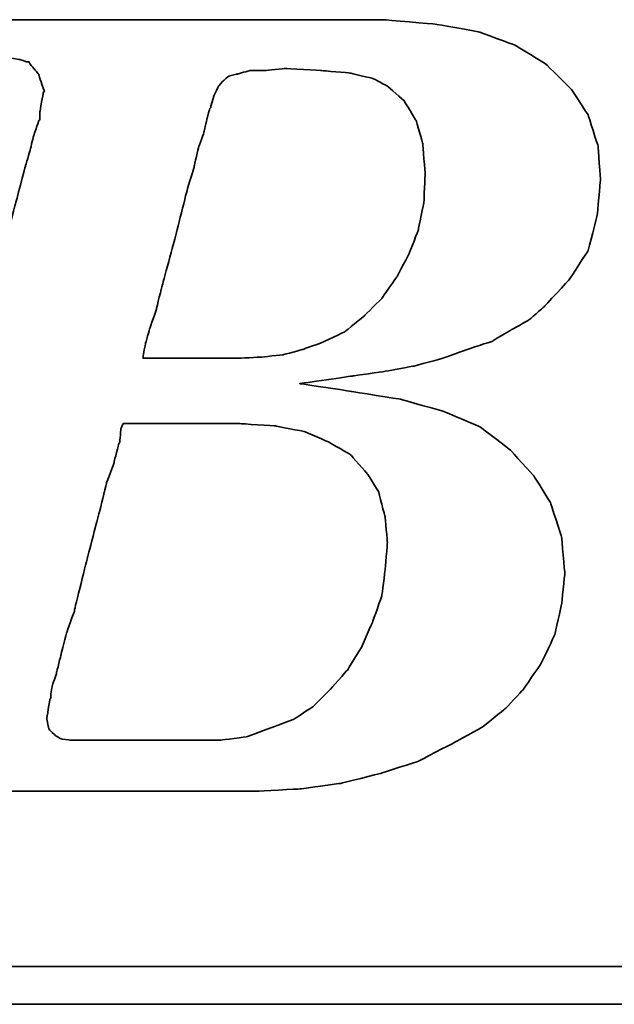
# Model space of a CAD drawing. Header units: millimetres. Extents: x 292 to 530, y -268 to -194.
# Tile 30 of 52: x 462.99 to 464.16, y -247.75 to -245.8. Entities that reach past the tile are written whole.
import ezdxf

# ---------------------------------------------------------------- set-up
doc = ezdxf.new("R2010")
doc.units = ezdxf.units.MM
doc.header["$LTSCALE"] = 0.1
doc.layers.add('DIM', color=4, linetype='CONTINUOUS')
doc.layers.add('layer 1', color=7, linetype='CONTINUOUS')

# ---------------------------------------------------------------- blocks, each defined once
blk = doc.blocks.new('TBI MOTION logo(完整正式版)')
at = {"layer": 'layer 1', "color": 22, "lineweight": 35}
for points, knots in [([(-64.65375, -6.86375), (-64.65375, -6.86375), (-64.84375, -7.29625), (-64.84375, -7.29625), (-64.84375, -7.29625), (-64.84375, -7.29625), (-64.86875, -7.34375), (-64.86875, -7.34375), (-64.86875, -7.34375), (-64.86875, -7.34375), (-64.86875, -7.36875), (-64.86875, -7.36875), (-64.86875, -7.36875), (-64.86875, -7.36875), (-65.15375, -7.65375), (-65.15375, -7.65375), (-65.15375, -7.65375), (-65.15375, -7.65375), (-65.17875, -7.65375), (-65.17875, -7.65375), (-65.17875, -7.65375), (-65.17875, -7.65375), (-65.20375, -7.67875), (-65.20375, -7.67875), (-65.20375, -7.67875), (-65.20375, -7.67875), (-65.58875, -7.87125), (-65.58875, -7.87125), (-65.58875, -7.87125), (-65.58875, -7.87125), (-65.63375, -7.87125), (-65.63375, -7.87125), (-65.63375, -7.87125), (-65.63375, -7.87125), (-65.65875, -7.89375), (-65.65875, -7.89375), (-65.65875, -7.89375), (-65.65875, -7.89375), (-66.09375, -7.94375), (-66.09375, -7.94375), (-66.09375, -7.94375), (-66.09375, -7.94375), (-66.11375, -7.94375), (-66.11375, -7.94375), (-66.11375, -7.94375), (-66.11375, -7.94375), (-66.16375, -7.94375), (-66.16375, -7.94375), (-66.16375, -7.94375), (-66.16375, -7.94375), (-66.30875, -7.94375), (-66.30875, -7.94375), (-66.30875, -7.94375), (-66.30875, -7.94375), (-66.69375, -7.94375), (-66.69375, -7.94375), (-66.69375, -7.94375), (-66.69375, -7.94375), (-67.07375, -7.94375), (-67.07375, -7.94375), (-67.07375, -7.94375), (-67.07375, -7.94375), (-67.12375, -7.94375), (-67.12375, -7.94375), (-67.12375, -7.94375), (-67.12375, -7.94375), (-67.12375, -7.96625), (-67.12375, -7.96625), (-67.12375, -7.96625), (-67.12375, -7.96625), (-67.14875, -7.99125), (-67.14875, -7.99125), (-67.14875, -7.99125), (-67.14875, -7.99125), (-67.24375, -8.34875), (-67.24375, -8.34875), (-67.24375, -8.34875), (-67.24375, -8.34875), (-67.31375, -8.68625), (-67.31375, -8.68625), (-67.31375, -8.68625), (-67.31375, -8.68625), (-67.26875, -8.68625), (-67.26875, -8.68625), (-67.26875, -8.68625), (-67.26875, -8.68625), (-67.07375, -8.68625), (-67.07375, -8.68625), (-67.07375, -8.68625), (-67.07375, -8.68625), (-66.54875, -8.68625), (-66.54875, -8.68625), (-66.54875, -8.68625), (-66.54875, -8.68625), (-65.82625, -8.68625), (-65.82625, -8.68625), (-65.82625, -8.68625), (-65.82625, -8.68625), (-65.01375, -8.68625), (-65.01375, -8.68625), (-65.01375, -8.68625), (-65.01375, -8.68625), (-64.05375, -8.68625), (-64.05375, -8.68625), (-64.05375, -8.68625), (-64.05375, -8.68625), (-62.08375, -8.68625), (-62.08375, -8.68625), (-62.08375, -8.68625), (-62.08375, -8.68625), (-60.06875, -8.68625), (-60.06875, -8.68625), (-60.06875, -8.68625), (-60.06875, -8.68625), (-59.10875, -8.68625), (-59.10875, -8.68625), (-59.10875, -8.68625), (-59.10875, -8.68625), (-58.29375, -8.68625), (-58.29375, -8.68625), (-58.29375, -8.68625), (-58.29375, -8.68625), (-57.57375, -8.68625), (-57.57375, -8.68625), (-57.57375, -8.68625), (-57.57375, -8.68625), (-57.04875, -8.68625), (-57.04875, -8.68625), (-57.04875, -8.68625), (-57.04875, -8.68625), (-56.85375, -8.68625), (-56.85375, -8.68625), (-56.85375, -8.68625), (-56.85375, -8.68625), (-56.70875, -8.68625), (-56.70875, -8.68625), (-56.70875, -8.68625), (-56.70875, -8.68625), (-56.61375, -8.68625), (-56.61375, -8.68625), (-56.61375, -8.68625), (-56.61375, -8.68625), (-56.56875, -8.68625), (-56.56875, -8.68625), (-56.56875, -8.68625), (-56.56875, -8.68625), (-55.65375, -8.63875), (-55.65375, -8.63875), (-55.65375, -8.63875), (-55.65375, -8.63875), (-54.76875, -8.51875), (-54.76875, -8.51875), (-54.76875, -8.51875), (-54.76875, -8.51875), (-53.90375, -8.30375), (-53.90375, -8.30375), (-53.90375, -8.30375), (-53.90375, -8.30375), (-53.08875, -8.03875), (-53.08875, -8.03875), (-53.08875, -8.03875), (-53.08875, -8.03875), (-52.34375, -7.65375), (-52.34375, -7.65375), (-52.34375, -7.65375), (-52.34375, -7.65375), (-51.69875, -7.29625), (-51.69875, -7.29625), (-51.69875, -7.29625), (-51.69875, -7.29625), (-51.21875, -6.91125), (-51.21875, -6.91125), (-51.21875, -6.91125), (-51.21875, -6.91125), (-50.83375, -6.50375), (-50.83375, -6.50375), (-50.83375, -6.50375), (-50.83375, -6.50375), (-50.44875, -5.94875), (-50.44875, -5.94875), (-50.44875, -5.94875), (-50.44875, -5.94875), (-50.13875, -5.30375), (-50.13875, -5.30375), (-50.13875, -5.30375), (-50.13875, -5.30375), (-49.99375, -4.65375), (-49.99375, -4.65375), (-49.99375, -4.65375), (-49.99375, -4.65375), (-49.92375, -3.98375), (-49.92375, -3.98375), (-49.92375, -3.98375), (-49.92375, -3.98375), (-49.99375, -3.19374), (-49.99375, -3.19374), (-49.99375, -3.19374), (-49.99375, -3.19374), (-50.23374, -2.44874), (-50.23374, -2.44874), (-50.23374, -2.44874), (-50.23374, -2.44874), (-50.59375, -1.87374), (-50.59375, -1.87374), (-50.59375, -1.87374), (-50.59375, -1.87374), (-51.09875, -1.31874), (-51.09875, -1.31874), (-51.09875, -1.31874), (-51.09875, -1.31874), (-51.74375, -0.81875), (-51.74375, -0.81875), (-51.74375, -0.81875), (-51.74375, -0.81875), (-52.53875, -0.48125), (-52.53875, -0.48125), (-52.53875, -0.48125), (-52.53875, -0.48125), (-53.47375, -0.21875), (-53.47375, -0.21875), (-53.47375, -0.21875), (-53.47375, -0.21875), (-54.52875, -0.04874), (-54.52875, -0.04874), (-54.52875, -0.04874), (-54.52875, -0.04874), (-55.65375, 0.12125), (-55.65375, 0.12125), (-55.65375, 0.12125), (-55.65375, 0.12125), (-54.50375, 0.28624), (-54.50375, 0.28624), (-54.50375, 0.28624), (-54.50375, 0.28624), (-53.83375, 0.38124), (-53.83375, 0.38124), (-53.83375, 0.38124), (-53.83375, 0.38124), (-53.18375, 0.50125), (-53.18375, 0.50125), (-53.18375, 0.50125), (-53.18375, 0.50125), (-52.55875, 0.66874), (-52.55875, 0.66874), (-52.55875, 0.66874), (-52.55875, 0.66874), (-52.03375, 0.86124), (-52.03375, 0.86124), (-52.03375, 0.86124), (-52.03375, 0.86124), (-51.50374, 1.03124), (-51.50374, 1.03124), (-51.50374, 1.03124), (-51.50374, 1.03124), (-51.09875, 1.27125), (-51.09875, 1.27125), (-51.09875, 1.27125), (-51.09875, 1.27125), (-50.71375, 1.48624), (-50.71375, 1.48624), (-50.71375, 1.48624), (-50.71375, 1.48624), (-50.37625, 1.77625), (-50.37625, 1.77625), (-50.37625, 1.77625), (-50.37625, 1.77625), (-49.82375, 2.37625), (-49.82375, 2.37625), (-49.82375, 2.37625), (-49.82375, 2.37625), (-49.41875, 2.99625), (-49.41875, 2.99625), (-49.41875, 2.99625), (-49.41875, 2.99625), (-49.22375, 3.76625), (-49.22375, 3.76625), (-49.22375, 3.76625), (-49.22375, 3.76625), (-49.15375, 4.50874), (-49.15375, 4.50874), (-49.15375, 4.50874), (-49.15375, 4.50874), (-49.20375, 5.25125), (-49.20375, 5.25125), (-49.20375, 5.25125), (-49.20375, 5.25125), (-49.41875, 5.92625), (-49.41875, 5.92625), (-49.41875, 5.92625), (-49.41875, 5.92625), (-49.77875, 6.47625), (-49.77875, 6.47625), (-49.77875, 6.47625), (-49.77875, 6.47625), (-50.33125, 7.02624), (-50.33125, 7.02624), (-50.33125, 7.02624), (-50.33125, 7.02624), (-51.00125, 7.43625), (-51.00125, 7.43625), (-51.00125, 7.43625), (-51.00125, 7.43625), (-51.79375, 7.72625), (-51.79375, 7.72625), (-51.79375, 7.72625), (-51.79375, 7.72625), (-52.72875, 7.89124), (-52.72875, 7.89124), (-52.72875, 7.89124), (-52.72875, 7.89124), (-53.83375, 7.98625), (-53.83375, 7.98625), (-53.83375, 7.98625), (-53.83375, 7.98625), (-53.92875, 7.98625), (-53.92875, 7.98625), (-53.92875, 7.98625), (-53.92875, 7.98625), (-54.26375, 7.98625), (-54.26375, 7.98625), (-54.26375, 7.98625), (-54.26375, 7.98625), (-54.74375, 7.98625), (-54.74375, 7.98625), (-54.74375, 7.98625), (-54.74375, 7.98625), (-55.36875, 7.98625), (-55.36875, 7.98625), (-55.36875, 7.98625), (-55.36875, 7.98625), (-56.13375, 7.98625), (-56.13375, 7.98625), (-56.13375, 7.98625), (-56.13375, 7.98625), (-56.94875, 7.98625), (-56.94875, 7.98625), (-56.94875, 7.98625), (-56.94875, 7.98625), (-58.77625, 7.98625), (-58.77625, 7.98625), (-58.77625, 7.98625), (-58.77625, 7.98625), (-60.59875, 7.98625), (-60.59875, 7.98625), (-60.59875, 7.98625), (-60.59875, 7.98625), (-61.41375, 7.98625), (-61.41375, 7.98625), (-61.41375, 7.98625), (-61.41375, 7.98625), (-62.17875, 7.98625), (-62.17875, 7.98625), (-62.17875, 7.98625), (-62.17875, 7.98625), (-62.80375, 7.98625), (-62.80375, 7.98625), (-62.80375, 7.98625), (-62.80375, 7.98625), (-63.30625, 7.98625), (-63.30625, 7.98625), (-63.30625, 7.98625), (-63.30625, 7.98625), (-63.57375, 7.98625), (-63.57375, 7.98625), (-63.57375, 7.98625), (-63.57375, 7.98625), (-63.57375, 7.96375), (-63.57375, 7.96375), (-63.57375, 7.96375), (-63.57375, 7.96375), (-63.59875, 7.94125), (-63.59875, 7.94125), (-63.59875, 7.94125), (-63.59875, 7.94125), (-63.69375, 7.55625), (-63.69375, 7.55625), (-63.69375, 7.55625), (-63.69375, 7.55625), (-63.76375, 7.24624), (-63.76375, 7.24624), (-63.76375, 7.24624), (-63.76375, 7.24624), (-63.23875, 7.24624), (-63.23875, 7.24624), (-63.23875, 7.24624), (-63.23875, 7.24624), (-62.75875, 7.24624), (-62.75875, 7.24624), (-62.75875, 7.24624), (-62.75875, 7.24624), (-62.61125, 7.24624), (-62.61125, 7.24624), (-62.61125, 7.24624), (-62.61125, 7.24624), (-62.56625, 7.24624), (-62.56625, 7.24624), (-62.56625, 7.24624), (-62.56625, 7.24624), (-62.22875, 7.24624), (-62.22875, 7.24624), (-62.22875, 7.24624), (-62.22875, 7.24624), (-62.20375, 7.24624), (-62.20375, 7.24624), (-62.20375, 7.24624), (-62.20375, 7.24624), (-62.17875, 7.21875), (-62.17875, 7.21875), (-62.17875, 7.21875), (-62.17875, 7.21875), (-61.96375, 7.17125), (-61.96375, 7.17125), (-61.96375, 7.17125), (-61.96375, 7.17125), (-61.72375, 7.12624), (-61.72375, 7.12624), (-61.72375, 7.12624), (-61.72375, 7.12624), (-61.70375, 7.12624), (-61.70375, 7.12624), (-61.70375, 7.12624), (-61.70375, 7.12624), (-61.55875, 7.07624), (-61.55875, 7.07624), (-61.55875, 7.07624), (-61.55875, 7.07624), (-61.50875, 7.07624), (-61.50875, 7.07624), (-61.50875, 7.07624), (-61.50875, 7.07624), (-61.48375, 7.02624), (-61.48375, 7.02624), (-61.48375, 7.02624), (-61.48375, 7.02624), (-61.31875, 6.83375), (-61.31875, 6.83375), (-61.31875, 6.83375), (-61.31875, 6.83375), (-61.29375, 6.81125), (-61.29375, 6.81125), (-61.29375, 6.81125), (-61.29375, 6.81125), (-61.29375, 6.78625), (-61.29375, 6.78625), (-61.29375, 6.78625), (-61.29375, 6.78625), (-61.19875, 6.50124), (-61.19875, 6.50124), (-61.19875, 6.50124), (-61.19875, 6.50124), (-61.17375, 6.45124), (-61.17375, 6.45124), (-61.17375, 6.45124), (-61.17375, 6.45124), (-61.19875, 6.40625), (-61.19875, 6.40625), (-61.19875, 6.40625), (-61.19875, 6.40625), (-61.26875, 5.99624), (-61.26875, 5.99624), (-61.26875, 5.99624), (-61.26875, 5.99624), (-61.26875, 5.85125), (-61.26875, 5.85125), (-61.26875, 5.85125), (-61.26875, 5.85125), (-61.26875, 5.82625), (-61.26875, 5.82625), (-61.26875, 5.82625), (-61.26875, 5.82625), (-61.29375, 5.80625), (-61.29375, 5.80625), (-61.29375, 5.80625), (-61.29375, 5.80625), (-61.34125, 5.66125), (-61.34125, 5.66125), (-61.34125, 5.66125), (-61.34125, 5.66125), (-61.41375, 5.44625), (-61.41375, 5.44625), (-61.41375, 5.44625), (-61.41375, 5.44625), (-61.48375, 5.15625), (-61.48375, 5.15625), (-61.48375, 5.15625), (-61.48375, 5.15625), (-61.58375, 4.82124), (-61.58375, 4.82124), (-61.58375, 4.82124), (-61.58375, 4.82124), (-61.79875, 4.00375), (-61.79875, 4.00375), (-61.79875, 4.00375), (-61.79875, 4.00375), (-62.05875, 2.99625), (-62.05875, 2.99625), (-62.05875, 2.99625), (-62.05875, 2.99625), (-62.34875, 1.91625), (-62.34875, 1.91625), (-62.34875, 1.91625), (-62.34875, 1.91625), (-62.97375, -0.41124), (-62.97375, -0.41124), (-62.97375, -0.41124), (-62.97375, -0.41124), (-63.59875, -2.75875), (-63.59875, -2.75875), (-63.59875, -2.75875), (-63.59875, -2.75875), (-63.88375, -3.86374), (-63.88375, -3.86374), (-63.88375, -3.86374), (-63.88375, -3.86374), (-64.14875, -4.82374), (-64.14875, -4.82374), (-64.14875, -4.82374), (-64.14875, -4.82374), (-64.36375, -5.64125), (-64.36375, -5.64125), (-64.36375, -5.64125), (-64.36375, -5.64125), (-64.43625, -5.97625), (-64.43625, -5.97625), (-64.43625, -5.97625), (-64.43625, -5.97625), (-64.50875, -6.28625), (-64.50875, -6.28625), (-64.50875, -6.28625), (-64.50875, -6.28625), (-64.50875, -6.30875), (-64.50875, -6.30875), (-64.50875, -6.30875), (-64.50875, -6.30875), (-64.57875, -6.50375), (-64.57875, -6.50375), (-64.57875, -6.50375), (-64.57875, -6.50375), (-64.62875, -6.69625), (-64.62875, -6.69625), (-64.62875, -6.69625), (-64.62875, -6.69625), (-64.62875, -6.76875), (-64.62875, -6.76875), (-64.62875, -6.76875), (-64.62875, -6.76875), (-64.62875, -6.81375), (-64.62875, -6.81375), (-64.62875, -6.81375), (-64.62875, -6.81375), (-64.62875, -6.83875), (-64.62875, -6.83875), (-64.62875, -6.83875), (-64.62875, -6.83875), (-64.65375, -6.86375), (-64.65375, -6.86375)], [0, 0, 0, 0, 0.00719424, 0.00719424, 0.00719424, 0.00719425, 0.01438849, 0.01438849, 0.01438849, 0.0143885, 0.02158273, 0.02158273, 0.02158273, 0.02158274, 0.02877698, 0.02877698, 0.02877698, 0.02877699, 0.03597122, 0.03597122, 0.03597122, 0.03597123, 0.04316547, 0.04316547, 0.04316547, 0.04316548, 0.05035971, 0.05035971, 0.05035971, 0.05035972, 0.05755396, 0.05755396, 0.05755396, 0.05755397, 0.0647482, 0.0647482, 0.0647482, 0.06474821, 0.07194245, 0.07194245, 0.07194245, 0.07194246, 0.07913669, 0.07913669, 0.07913669, 0.0791367, 0.08633094, 0.08633094, 0.08633094, 0.08633095, 0.09352518, 0.09352518, 0.09352518, 0.09352519, 0.10071942, 0.10071942, 0.10071942, 0.10071943, 0.10791367, 0.10791367, 0.10791367, 0.10791368, 0.11510791, 0.11510791, 0.11510791, 0.11510792, 0.12230216, 0.12230216, 0.12230216, 0.12230217, 0.1294964, 0.1294964, 0.1294964, 0.12949641, 0.13669065, 0.13669065, 0.13669065, 0.13669066, 0.14388489, 0.14388489, 0.14388489, 0.1438849, 0.15107914, 0.15107914, 0.15107914, 0.15107915, 0.15827338, 0.15827338, 0.15827338, 0.15827339, 0.16546763, 0.16546763, 0.16546763, 0.16546764, 0.17266187, 0.17266187, 0.17266187, 0.17266188, 0.17985612, 0.17985612, 0.17985612, 0.17985613, 0.18705036, 0.18705036, 0.18705036, 0.18705037, 0.1942446, 0.1942446, 0.1942446, 0.19424461, 0.20143885, 0.20143885, 0.20143885, 0.20143886, 0.20863309, 0.20863309, 0.20863309, 0.2086331, 0.21582734, 0.21582734, 0.21582734, 0.21582735, 0.22302158, 0.22302158, 0.22302158, 0.22302159, 0.23021583, 0.23021583, 0.23021583, 0.23021584, 0.23741007, 0.23741007, 0.23741007, 0.23741008, 0.24460432, 0.24460432, 0.24460432, 0.24460433, 0.25179856, 0.25179856, 0.25179856, 0.25179857, 0.25899281, 0.25899281, 0.25899281, 0.25899282, 0.26618705, 0.26618705, 0.26618705, 0.26618706, 0.27338129, 0.27338129, 0.27338129, 0.2733813, 0.28057554, 0.28057554, 0.28057554, 0.28057555, 0.28776978, 0.28776978, 0.28776978, 0.28776979, 0.29496403, 0.29496403, 0.29496403, 0.29496404, 0.30215827, 0.30215827, 0.30215827, 0.30215828, 0.30935252, 0.30935252, 0.30935252, 0.30935253, 0.31654676, 0.31654676, 0.31654676, 0.31654677, 0.32374101, 0.32374101, 0.32374101, 0.32374102, 0.33093525, 0.33093525, 0.33093525, 0.33093526, 0.3381295, 0.3381295, 0.3381295, 0.33812951, 0.34532374, 0.34532374, 0.34532374, 0.34532375, 0.35251799, 0.35251799, 0.35251799, 0.352518, 0.35971223, 0.35971223, 0.35971223, 0.35971224, 0.36690647, 0.36690647, 0.36690647, 0.36690648, 0.37410072, 0.37410072, 0.37410072, 0.37410073, 0.38129496, 0.38129496, 0.38129496, 0.38129497, 0.38848921, 0.38848921, 0.38848921, 0.38848922, 0.39568345, 0.39568345, 0.39568345, 0.39568346, 0.4028777, 0.4028777, 0.4028777, 0.40287771, 0.41007194, 0.41007194, 0.41007194, 0.41007195, 0.41726619, 0.41726619, 0.41726619, 0.4172662, 0.42446043, 0.42446043, 0.42446043, 0.42446044, 0.43165468, 0.43165468, 0.43165468, 0.43165469, 0.43884892, 0.43884892, 0.43884892, 0.43884893, 0.44604317, 0.44604317, 0.44604317, 0.44604318, 0.45323741, 0.45323741, 0.45323741, 0.45323742, 0.46043165, 0.46043165, 0.46043165, 0.46043166, 0.4676259, 0.4676259, 0.4676259, 0.46762591, 0.47482014, 0.47482014, 0.47482014, 0.47482015, 0.48201439, 0.48201439, 0.48201439, 0.4820144, 0.48920863, 0.48920863, 0.48920863, 0.48920864, 0.49640288, 0.49640288, 0.49640288, 0.49640289, 0.50359712, 0.50359712, 0.50359712, 0.50359713, 0.51079137, 0.51079137, 0.51079137, 0.51079138, 0.51798561, 0.51798561, 0.51798561, 0.51798562, 0.52517986, 0.52517986, 0.52517986, 0.52517987, 0.5323741, 0.5323741, 0.5323741, 0.53237411, 0.53956835, 0.53956835, 0.53956835, 0.53956836, 0.54676259, 0.54676259, 0.54676259, 0.5467626, 0.55395683, 0.55395683, 0.55395683, 0.55395684, 0.56115108, 0.56115108, 0.56115108, 0.56115109, 0.56834532, 0.56834532, 0.56834532, 0.56834533, 0.57553957, 0.57553957, 0.57553957, 0.57553958, 0.58273381, 0.58273381, 0.58273381, 0.58273382, 0.58992806, 0.58992806, 0.58992806, 0.58992807, 0.5971223, 0.5971223, 0.5971223, 0.59712231, 0.60431655, 0.60431655, 0.60431655, 0.60431656, 0.61151079, 0.61151079, 0.61151079, 0.6115108, 0.61870504, 0.61870504, 0.61870504, 0.61870505, 0.62589928, 0.62589928, 0.62589928, 0.62589929, 0.63309353, 0.63309353, 0.63309353, 0.63309354, 0.64028777, 0.64028777, 0.64028777, 0.64028778, 0.64748201, 0.64748201, 0.64748201, 0.64748202, 0.65467626, 0.65467626, 0.65467626, 0.65467627, 0.6618705, 0.6618705, 0.6618705, 0.66187051, 0.66906475, 0.66906475, 0.66906475, 0.66906476, 0.67625899, 0.67625899, 0.67625899, 0.676259, 0.68345324, 0.68345324, 0.68345324, 0.68345325, 0.69064748, 0.69064748, 0.69064748, 0.69064749, 0.69784173, 0.69784173, 0.69784173, 0.69784174, 0.70503597, 0.70503597, 0.70503597, 0.70503598, 0.71223022, 0.71223022, 0.71223022, 0.71223023, 0.71942446, 0.71942446, 0.71942446, 0.71942447, 0.72661871, 0.72661871, 0.72661871, 0.72661872, 0.73381295, 0.73381295, 0.73381295, 0.73381296, 0.74100719, 0.74100719, 0.74100719, 0.7410072, 0.74820144, 0.74820144, 0.74820144, 0.74820145, 0.75539568, 0.75539568, 0.75539568, 0.75539569, 0.76258993, 0.76258993, 0.76258993, 0.76258994, 0.76978417, 0.76978417, 0.76978417, 0.76978418, 0.77697842, 0.77697842, 0.77697842, 0.77697843, 0.78417266, 0.78417266, 0.78417266, 0.78417267, 0.79136691, 0.79136691, 0.79136691, 0.79136692, 0.79856115, 0.79856115, 0.79856115, 0.79856116, 0.8057554, 0.8057554, 0.8057554, 0.80575541, 0.81294964, 0.81294964, 0.81294964, 0.81294965, 0.82014388, 0.82014388, 0.82014388, 0.82014389, 0.82733813, 0.82733813, 0.82733813, 0.82733814, 0.83453237, 0.83453237, 0.83453237, 0.83453238, 0.84172662, 0.84172662, 0.84172662, 0.84172663, 0.84892086, 0.84892086, 0.84892086, 0.84892087, 0.85611511, 0.85611511, 0.85611511, 0.85611512, 0.86330935, 0.86330935, 0.86330935, 0.86330936, 0.8705036, 0.8705036, 0.8705036, 0.87050361, 0.87769784, 0.87769784, 0.87769784, 0.87769785, 0.88489209, 0.88489209, 0.88489209, 0.8848921, 0.89208633, 0.89208633, 0.89208633, 0.89208634, 0.89928058, 0.89928058, 0.89928058, 0.89928059, 0.90647482, 0.90647482, 0.90647482, 0.90647483, 0.91366906, 0.91366906, 0.91366906, 0.91366907, 0.92086331, 0.92086331, 0.92086331, 0.92086332, 0.92805755, 0.92805755, 0.92805755, 0.92805756, 0.9352518, 0.9352518, 0.9352518, 0.93525181, 0.94244604, 0.94244604, 0.94244604, 0.94244605, 0.94964029, 0.94964029, 0.94964029, 0.9496403, 0.95683453, 0.95683453, 0.95683453, 0.95683454, 0.96402878, 0.96402878, 0.96402878, 0.96402879, 0.97122302, 0.97122302, 0.97122302, 0.97122303, 0.97841727, 0.97841727, 0.97841727, 0.97841728, 0.98561151, 0.98561151, 0.98561151, 0.98561152, 0.99280576, 0.99280576, 0.99280576, 0.99280577, 1, 1, 1, 1]), ([(-57.50375, 6.35625), (-57.50375, 6.35625), (-57.57375, 6.11625), (-57.57375, 6.11625), (-57.57375, 6.11625), (-57.57375, 6.11625), (-57.57375, 6.09125), (-57.57375, 6.09125), (-57.57375, 6.09125), (-57.57375, 6.09125), (-57.59875, 6.06625), (-57.59875, 6.06625), (-57.59875, 6.06625), (-57.59875, 6.06625), (-57.64875, 5.87625), (-57.64875, 5.87625), (-57.64875, 5.87625), (-57.64875, 5.87625), (-57.71875, 5.58875), (-57.71875, 5.58875), (-57.71875, 5.58875), (-57.71875, 5.58875), (-57.71875, 5.56625), (-57.71875, 5.56625), (-57.71875, 5.56625), (-57.71875, 5.56625), (-57.83875, 5.23125), (-57.83875, 5.23125), (-57.83875, 5.23125), (-57.83875, 5.23125), (-57.93625, 4.82124), (-57.93625, 4.82124), (-57.93625, 4.82124), (-57.93625, 4.82124), (-57.93625, 4.79624), (-57.93625, 4.79624), (-57.93625, 4.79624), (-57.93625, 4.79624), (-58.07875, 4.34125), (-58.07875, 4.34125), (-58.07875, 4.34125), (-58.07875, 4.34125), (-58.34375, 3.28625), (-58.34375, 3.28625), (-58.34375, 3.28625), (-58.34375, 3.28625), (-58.62875, 2.23124), (-58.62875, 2.23124), (-58.62875, 2.23124), (-58.62875, 2.23124), (-58.74875, 1.75125), (-58.74875, 1.75125), (-58.74875, 1.75125), (-58.74875, 1.75125), (-58.74875, 1.72625), (-58.74875, 1.72625), (-58.74875, 1.72625), (-58.74875, 1.72625), (-58.89375, 1.31625), (-58.89375, 1.31625), (-58.89375, 1.31625), (-58.89375, 1.31625), (-58.98875, 0.98124), (-58.98875, 0.98124), (-58.98875, 0.98124), (-58.98875, 0.98124), (-59.03875, 0.71625), (-59.03875, 0.71625), (-59.03875, 0.71625), (-59.03875, 0.71625), (-59.03875, 0.66874), (-59.03875, 0.66874), (-59.03875, 0.66874), (-59.03875, 0.66874), (-58.91875, 0.66874), (-58.91875, 0.66874), (-58.91875, 0.66874), (-58.91875, 0.66874), (-58.53375, 0.66874), (-58.53375, 0.66874), (-58.53375, 0.66874), (-58.53375, 0.66874), (-58.10375, 0.66874), (-58.10375, 0.66874), (-58.10375, 0.66874), (-58.10375, 0.66874), (-57.66875, 0.66874), (-57.66875, 0.66874), (-57.66875, 0.66874), (-57.66875, 0.66874), (-57.33375, 0.66874), (-57.33375, 0.66874), (-57.33375, 0.66874), (-57.33375, 0.66874), (-57.09375, 0.66874), (-57.09375, 0.66874), (-57.09375, 0.66874), (-57.09375, 0.66874), (-56.99875, 0.66874), (-56.99875, 0.66874), (-56.99875, 0.66874), (-56.99875, 0.66874), (-56.49375, 0.69374), (-56.49375, 0.69374), (-56.49375, 0.69374), (-56.49375, 0.69374), (-56.01375, 0.74374), (-56.01375, 0.74374), (-56.01375, 0.74374), (-56.01375, 0.74374), (-55.58375, 0.86124), (-55.58375, 0.86124), (-55.58375, 0.86124), (-55.58375, 0.86124), (-55.17375, 1.00624), (-55.17375, 1.00624), (-55.17375, 1.00624), (-55.17375, 1.00624), (-54.67375, 1.24625), (-54.67375, 1.24625), (-54.67375, 1.24625), (-54.67375, 1.24625), (-54.26375, 1.58124), (-54.26375, 1.58124), (-54.26375, 1.58124), (-54.26375, 1.58124), (-53.87875, 1.96374), (-53.87875, 1.96374), (-53.87875, 1.96374), (-53.87875, 1.96374), (-53.54375, 2.44625), (-53.54375, 2.44625), (-53.54375, 2.44625), (-53.54375, 2.44625), (-53.27875, 2.95125), (-53.27875, 2.95125), (-53.27875, 2.95125), (-53.27875, 2.95125), (-53.08875, 3.45124), (-53.08875, 3.45124), (-53.08875, 3.45124), (-53.08875, 3.45124), (-52.96875, 4.05124), (-52.96875, 4.05124), (-52.96875, 4.05124), (-52.96875, 4.05124), (-52.94375, 4.65125), (-52.94375, 4.65125), (-52.94375, 4.65125), (-52.94375, 4.65125), (-52.99375, 5.30125), (-52.99375, 5.30125), (-52.99375, 5.30125), (-52.99375, 5.30125), (-53.13875, 5.80625), (-53.13875, 5.80625), (-53.13875, 5.80625), (-53.13875, 5.80625), (-53.39875, 6.23625), (-53.39875, 6.23625), (-53.39875, 6.23625), (-53.39875, 6.23625), (-53.75875, 6.54875), (-53.75875, 6.54875), (-53.75875, 6.54875), (-53.75875, 6.54875), (-54.07375, 6.71625), (-54.07375, 6.71625), (-54.07375, 6.71625), (-54.07375, 6.71625), (-54.57375, 6.83375), (-54.57375, 6.83375), (-54.57375, 6.83375), (-54.57375, 6.83375), (-55.17375, 6.88625), (-55.17375, 6.88625), (-55.17375, 6.88625), (-55.17375, 6.88625), (-55.96875, 6.93125), (-55.96875, 6.93125), (-55.96875, 6.93125), (-55.96875, 6.93125), (-56.39875, 6.88625), (-56.39875, 6.88625), (-56.39875, 6.88625), (-56.39875, 6.88625), (-56.42125, 6.88625), (-56.42125, 6.88625), (-56.42125, 6.88625), (-56.42125, 6.88625), (-56.73375, 6.88625), (-56.73375, 6.88625), (-56.73375, 6.88625), (-56.73375, 6.88625), (-56.99875, 6.81125), (-56.99875, 6.81125), (-56.99875, 6.81125), (-56.99875, 6.81125), (-57.02375, 6.81125), (-57.02375, 6.81125), (-57.02375, 6.81125), (-57.02375, 6.81125), (-57.18875, 6.76625), (-57.18875, 6.76625), (-57.18875, 6.76625), (-57.18875, 6.76625), (-57.30875, 6.66625), (-57.30875, 6.66625), (-57.30875, 6.66625), (-57.30875, 6.66625), (-57.40875, 6.54875), (-57.40875, 6.54875), (-57.40875, 6.54875), (-57.40875, 6.54875), (-57.50375, 6.35625), (-57.50375, 6.35625)], [0, 0, 0, 0, 0.01851852, 0.01851852, 0.01851852, 0.01851853, 0.03703704, 0.03703704, 0.03703704, 0.03703705, 0.05555556, 0.05555556, 0.05555556, 0.05555557, 0.07407407, 0.07407407, 0.07407407, 0.07407408, 0.09259259, 0.09259259, 0.09259259, 0.0925926, 0.11111111, 0.11111111, 0.11111111, 0.11111112, 0.12962963, 0.12962963, 0.12962963, 0.12962964, 0.14814815, 0.14814815, 0.14814815, 0.14814816, 0.16666667, 0.16666667, 0.16666667, 0.16666668, 0.18518519, 0.18518519, 0.18518519, 0.1851852, 0.2037037, 0.2037037, 0.2037037, 0.20370371, 0.22222222, 0.22222222, 0.22222222, 0.22222223, 0.24074074, 0.24074074, 0.24074074, 0.24074075, 0.25925926, 0.25925926, 0.25925926, 0.25925927, 0.27777778, 0.27777778, 0.27777778, 0.27777779, 0.2962963, 0.2962963, 0.2962963, 0.29629631, 0.31481481, 0.31481481, 0.31481481, 0.31481482, 0.33333333, 0.33333333, 0.33333333, 0.33333334, 0.35185185, 0.35185185, 0.35185185, 0.35185186, 0.37037037, 0.37037037, 0.37037037, 0.37037038, 0.38888889, 0.38888889, 0.38888889, 0.3888889, 0.40740741, 0.40740741, 0.40740741, 0.40740742, 0.42592593, 0.42592593, 0.42592593, 0.42592594, 0.44444444, 0.44444444, 0.44444444, 0.44444445, 0.46296296, 0.46296296, 0.46296296, 0.46296297, 0.48148148, 0.48148148, 0.48148148, 0.48148149, 0.5, 0.5, 0.5, 0.50000001, 0.51851852, 0.51851852, 0.51851852, 0.51851853, 0.53703704, 0.53703704, 0.53703704, 0.53703705, 0.55555556, 0.55555556, 0.55555556, 0.55555557, 0.57407407, 0.57407407, 0.57407407, 0.57407408, 0.59259259, 0.59259259, 0.59259259, 0.5925926, 0.61111111, 0.61111111, 0.61111111, 0.61111112, 0.62962963, 0.62962963, 0.62962963, 0.62962964, 0.64814815, 0.64814815, 0.64814815, 0.64814816, 0.66666667, 0.66666667, 0.66666667, 0.66666668, 0.68518519, 0.68518519, 0.68518519, 0.6851852, 0.7037037, 0.7037037, 0.7037037, 0.70370371, 0.72222222, 0.72222222, 0.72222222, 0.72222223, 0.74074074, 0.74074074, 0.74074074, 0.74074075, 0.75925926, 0.75925926, 0.75925926, 0.75925927, 0.77777778, 0.77777778, 0.77777778, 0.77777779, 0.7962963, 0.7962963, 0.7962963, 0.79629631, 0.81481481, 0.81481481, 0.81481481, 0.81481482, 0.83333333, 0.83333333, 0.83333333, 0.83333334, 0.85185185, 0.85185185, 0.85185185, 0.85185186, 0.87037037, 0.87037037, 0.87037037, 0.87037038, 0.88888889, 0.88888889, 0.88888889, 0.8888889, 0.90740741, 0.90740741, 0.90740741, 0.90740742, 0.92592593, 0.92592593, 0.92592593, 0.92592594, 0.94444444, 0.94444444, 0.94444444, 0.94444445, 0.96296296, 0.96296296, 0.96296296, 0.96296297, 0.98148148, 0.98148148, 0.98148148, 0.98148149, 1, 1, 1, 1]), ([(-61.03125, -6.57375), (-61.03125, -6.57375), (-61.03125, -6.67125), (-61.03125, -6.67125), (-61.03125, -6.67125), (-61.03125, -6.67125), (-61.05375, -6.69625), (-61.05375, -6.69625), (-61.05375, -6.69625), (-61.05375, -6.69625), (-61.12375, -7.12875), (-61.12375, -7.12875), (-61.12375, -7.12875), (-61.12375, -7.12875), (-61.07875, -7.34375), (-61.07875, -7.34375), (-61.07875, -7.34375), (-61.07875, -7.34375), (-60.93375, -7.48875), (-60.93375, -7.48875), (-60.93375, -7.48875), (-60.93375, -7.48875), (-60.81375, -7.55625), (-60.81375, -7.55625), (-60.81375, -7.55625), (-60.81375, -7.55625), (-60.62375, -7.58375), (-60.62375, -7.58375), (-60.62375, -7.58375), (-60.62375, -7.58375), (-60.30875, -7.58375), (-60.30875, -7.58375), (-60.30875, -7.58375), (-60.30875, -7.58375), (-59.97375, -7.58375), (-59.97375, -7.58375), (-59.97375, -7.58375), (-59.97375, -7.58375), (-59.87875, -7.58375), (-59.87875, -7.58375), (-59.87875, -7.58375), (-59.87875, -7.58375), (-59.63625, -7.58375), (-59.63625, -7.58375), (-59.63625, -7.58375), (-59.63625, -7.58375), (-58.96875, -7.58375), (-58.96875, -7.58375), (-58.96875, -7.58375), (-58.96875, -7.58375), (-58.29375, -7.58375), (-58.29375, -7.58375), (-58.29375, -7.58375), (-58.29375, -7.58375), (-58.05375, -7.58375), (-58.05375, -7.58375), (-58.05375, -7.58375), (-58.05375, -7.58375), (-57.98375, -7.58375), (-57.98375, -7.58375), (-57.98375, -7.58375), (-57.98375, -7.58375), (-57.35875, -7.58375), (-57.35875, -7.58375), (-57.35875, -7.58375), (-57.35875, -7.58375), (-56.78375, -7.50875), (-56.78375, -7.50875), (-56.78375, -7.50875), (-56.78375, -7.50875), (-56.27875, -7.31875), (-56.27875, -7.31875), (-56.27875, -7.31875), (-56.27875, -7.31875), (-55.77375, -7.12875), (-55.77375, -7.12875), (-55.77375, -7.12875), (-55.77375, -7.12875), (-55.36875, -6.86375), (-55.36875, -6.86375), (-55.36875, -6.86375), (-55.36875, -6.86375), (-55.00875, -6.50375), (-55.00875, -6.50375), (-55.00875, -6.50375), (-55.00875, -6.50375), (-54.62375, -6.06875), (-54.62375, -6.06875), (-54.62375, -6.06875), (-54.62375, -6.06875), (-54.31375, -5.56875), (-54.31375, -5.56875), (-54.31375, -5.56875), (-54.31375, -5.56875), (-54.07375, -5.01625), (-54.07375, -5.01625), (-54.07375, -5.01625), (-54.07375, -5.01625), (-53.87875, -4.46374), (-53.87875, -4.46374), (-53.87875, -4.46374), (-53.87875, -4.46374), (-53.80875, -3.91375), (-53.80875, -3.91375), (-53.80875, -3.91375), (-53.80875, -3.91375), (-53.75875, -3.31375), (-53.75875, -3.31375), (-53.75875, -3.31375), (-53.75875, -3.31375), (-53.80875, -2.75875), (-53.80875, -2.75875), (-53.80875, -2.75875), (-53.80875, -2.75875), (-53.95375, -2.20875), (-53.95375, -2.20875), (-53.95375, -2.20875), (-53.95375, -2.20875), (-54.19375, -1.82625), (-54.19375, -1.82625), (-54.19375, -1.82625), (-54.19375, -1.82625), (-54.55375, -1.41875), (-54.55375, -1.41875), (-54.55375, -1.41875), (-54.55375, -1.41875), (-55.00875, -1.15125), (-55.00875, -1.15125), (-55.00875, -1.15125), (-55.00875, -1.15125), (-55.56125, -0.91375), (-55.56125, -0.91375), (-55.56125, -0.91375), (-55.56125, -0.91375), (-56.18125, -0.79375), (-56.18125, -0.79375), (-56.18125, -0.79375), (-56.18125, -0.79375), (-56.94875, -0.74374), (-56.94875, -0.74374), (-56.94875, -0.74374), (-56.94875, -0.74374), (-56.99875, -0.74374), (-56.99875, -0.74374), (-56.99875, -0.74374), (-56.99875, -0.74374), (-57.09375, -0.74374), (-57.09375, -0.74374), (-57.09375, -0.74374), (-57.09375, -0.74374), (-57.38375, -0.74374), (-57.38375, -0.74374), (-57.38375, -0.74374), (-57.38375, -0.74374), (-57.76875, -0.74374), (-57.76875, -0.74374), (-57.76875, -0.74374), (-57.76875, -0.74374), (-58.24625, -0.74374), (-58.24625, -0.74374), (-58.24625, -0.74374), (-58.24625, -0.74374), (-58.72875, -0.74374), (-58.72875, -0.74374), (-58.72875, -0.74374), (-58.72875, -0.74374), (-59.20875, -0.74374), (-59.20875, -0.74374), (-59.20875, -0.74374), (-59.20875, -0.74374), (-59.46875, -0.74374), (-59.46875, -0.74374), (-59.46875, -0.74374), (-59.46875, -0.74374), (-59.51625, -0.83875), (-59.51625, -0.83875), (-59.51625, -0.83875), (-59.51625, -0.83875), (-59.54375, -1.15125), (-59.54375, -1.15125), (-59.54375, -1.15125), (-59.54375, -1.15125), (-59.56375, -1.17874), (-59.56375, -1.17874), (-59.56375, -1.17874), (-59.56375, -1.17874), (-59.66375, -1.55875), (-59.66375, -1.55875), (-59.66375, -1.55875), (-59.66375, -1.55875), (-59.66375, -1.58375), (-59.66375, -1.58375), (-59.66375, -1.58375), (-59.66375, -1.58375), (-59.82875, -2.01874), (-59.82875, -2.01874), (-59.82875, -2.01874), (-59.82875, -2.01874), (-59.94875, -2.52125), (-59.94875, -2.52125), (-59.94875, -2.52125), (-59.94875, -2.52125), (-60.23875, -3.62375), (-60.23875, -3.62375), (-60.23875, -3.62375), (-60.23875, -3.62375), (-60.52375, -4.77624), (-60.52375, -4.77624), (-60.52375, -4.77624), (-60.52375, -4.77624), (-60.52375, -4.79874), (-60.52375, -4.79874), (-60.52375, -4.79874), (-60.52375, -4.79874), (-60.69125, -5.25375), (-60.69125, -5.25375), (-60.69125, -5.25375), (-60.69125, -5.25375), (-60.81375, -5.73625), (-60.81375, -5.73625), (-60.81375, -5.73625), (-60.81375, -5.73625), (-60.90875, -6.11875), (-60.90875, -6.11875), (-60.90875, -6.11875), (-60.90875, -6.11875), (-60.90875, -6.14375), (-60.90875, -6.14375), (-60.90875, -6.14375), (-60.90875, -6.14375), (-61.00375, -6.40875), (-61.00375, -6.40875), (-61.00375, -6.40875), (-61.00375, -6.40875), (-61.03125, -6.57375), (-61.03125, -6.57375)], [0, 0, 0, 0, 0.01694915, 0.01694915, 0.01694915, 0.01694916, 0.03389831, 0.03389831, 0.03389831, 0.03389832, 0.05084746, 0.05084746, 0.05084746, 0.05084747, 0.06779661, 0.06779661, 0.06779661, 0.06779662, 0.08474576, 0.08474576, 0.08474576, 0.08474577, 0.10169492, 0.10169492, 0.10169492, 0.10169493, 0.11864407, 0.11864407, 0.11864407, 0.11864408, 0.13559322, 0.13559322, 0.13559322, 0.13559323, 0.15254237, 0.15254237, 0.15254237, 0.15254238, 0.16949153, 0.16949153, 0.16949153, 0.16949154, 0.18644068, 0.18644068, 0.18644068, 0.18644069, 0.20338983, 0.20338983, 0.20338983, 0.20338984, 0.22033898, 0.22033898, 0.22033898, 0.22033899, 0.23728814, 0.23728814, 0.23728814, 0.23728815, 0.25423729, 0.25423729, 0.25423729, 0.2542373, 0.27118644, 0.27118644, 0.27118644, 0.27118645, 0.28813559, 0.28813559, 0.28813559, 0.2881356, 0.30508475, 0.30508475, 0.30508475, 0.30508476, 0.3220339, 0.3220339, 0.3220339, 0.32203391, 0.33898305, 0.33898305, 0.33898305, 0.33898306, 0.3559322, 0.3559322, 0.3559322, 0.35593221, 0.37288136, 0.37288136, 0.37288136, 0.37288137, 0.38983051, 0.38983051, 0.38983051, 0.38983052, 0.40677966, 0.40677966, 0.40677966, 0.40677967, 0.42372881, 0.42372881, 0.42372881, 0.42372882, 0.44067797, 0.44067797, 0.44067797, 0.44067798, 0.45762712, 0.45762712, 0.45762712, 0.45762713, 0.47457627, 0.47457627, 0.47457627, 0.47457628, 0.49152542, 0.49152542, 0.49152542, 0.49152543, 0.50847458, 0.50847458, 0.50847458, 0.50847459, 0.52542373, 0.52542373, 0.52542373, 0.52542374, 0.54237288, 0.54237288, 0.54237288, 0.54237289, 0.55932203, 0.55932203, 0.55932203, 0.55932204, 0.57627119, 0.57627119, 0.57627119, 0.5762712, 0.59322034, 0.59322034, 0.59322034, 0.59322035, 0.61016949, 0.61016949, 0.61016949, 0.6101695, 0.62711864, 0.62711864, 0.62711864, 0.62711865, 0.6440678, 0.6440678, 0.6440678, 0.64406781, 0.66101695, 0.66101695, 0.66101695, 0.66101696, 0.6779661, 0.6779661, 0.6779661, 0.67796611, 0.69491525, 0.69491525, 0.69491525, 0.69491526, 0.71186441, 0.71186441, 0.71186441, 0.71186442, 0.72881356, 0.72881356, 0.72881356, 0.72881357, 0.74576271, 0.74576271, 0.74576271, 0.74576272, 0.76271186, 0.76271186, 0.76271186, 0.76271187, 0.77966102, 0.77966102, 0.77966102, 0.77966103, 0.79661017, 0.79661017, 0.79661017, 0.79661018, 0.81355932, 0.81355932, 0.81355932, 0.81355933, 0.83050847, 0.83050847, 0.83050847, 0.83050848, 0.84745763, 0.84745763, 0.84745763, 0.84745764, 0.86440678, 0.86440678, 0.86440678, 0.86440679, 0.88135593, 0.88135593, 0.88135593, 0.88135594, 0.89830508, 0.89830508, 0.89830508, 0.89830509, 0.91525424, 0.91525424, 0.91525424, 0.91525425, 0.93220339, 0.93220339, 0.93220339, 0.9322034, 0.94915254, 0.94915254, 0.94915254, 0.94915255, 0.96610169, 0.96610169, 0.96610169, 0.9661017, 0.98305085, 0.98305085, 0.98305085, 0.98305086, 1, 1, 1, 1]), ([(75.90875, -9.47875), (75.90875, -9.47875), (75.90875, -12.28625), (75.90875, -12.28625), (75.90875, -12.28625), (75.90875, -12.28625), (75.90875, -12.47875), (75.90875, -12.47875), (75.90875, -12.47875), (75.90875, -12.47875), (75.71625, -12.47875), (75.71625, -12.47875), (75.71625, -12.47875), (75.71625, -12.47875), (-88.32875, -12.47875), (-88.32875, -12.47875), (-88.32875, -12.47875), (-88.32875, -12.47875), (-88.32875, -13.29375), (-88.32875, -13.29375), (-88.32875, -13.29375), (-88.32875, -13.29375), (82.89125, -13.29375), (82.89125, -13.29375), (82.89125, -13.29375), (82.89125, -13.29375), (75.90875, -9.47875), (75.90875, -9.47875)], [0, 0, 0, 0, 0.14285714, 0.14285714, 0.14285714, 0.14285715, 0.28571429, 0.28571429, 0.28571429, 0.2857143, 0.42857143, 0.42857143, 0.42857143, 0.42857144, 0.57142857, 0.57142857, 0.57142857, 0.57142858, 0.71428571, 0.71428571, 0.71428571, 0.71428572, 0.85714286, 0.85714286, 0.85714286, 0.85714287, 1, 1, 1, 1])]:
    blk.add_open_spline(points, degree=3, knots=knots, dxfattribs=at)

msp = doc.modelspace()

# ---------------------------------------------------------------- block references
at = {"layer": 'DIM', "color": 0, "xscale": 0.0912171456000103, "yscale": 0.0912171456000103, "zscale": 0.0912171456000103}
msp.add_blockref('TBI MOTION logo(完整正式版)', (468.6196, -246.5324), dxfattribs=at)

doc.saveas('drawing.dxf')
